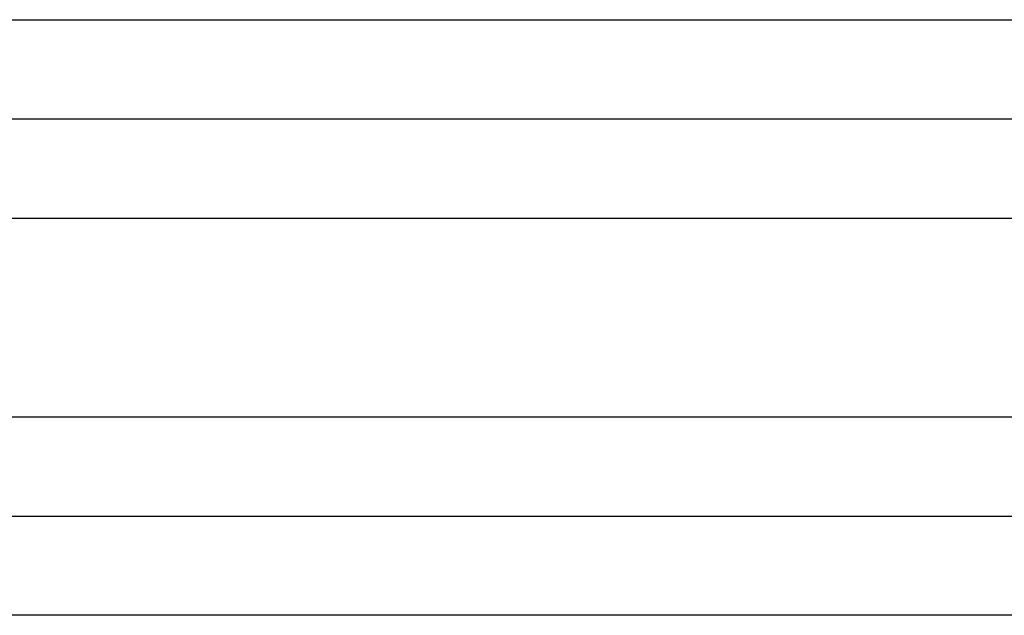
# Model space of a CAD drawing. Header units: inches. Extents: x -535 to 431, y -263 to 280.
# Tile 11 of 82: x -141 to -131, y -44 to -38. Entities that reach past the tile are written whole.
import ezdxf

# ---------------------------------------------------------------- set-up
doc = ezdxf.new("R2010")
doc.units = ezdxf.units.IN

# ---------------------------------------------------------------- blocks, each defined once
blk = doc.blocks.new('013_G23_G27_BF_B14R_Motor_Bgr_63_EEXDe_1_1__5', base_point=(-375.5, -86.258))
at = {"color": 7, "linetype": 'Continuous'}
for p, q in [((-147.5, -38.758), (-113, -38.758)), ((-147.5, -42.758), (-113, -42.758))]:
    blk.add_line(p, q, dxfattribs=at)
at = {"color": 1, "linetype": 'Continuous'}
for points, knots in [([(-147.5001, -37.758), (-147.4765, -37.758), (-147.4293, -37.758), (-141.6557, -37.758), (-130.1793, -37.758), (-118.7264, -37.758), (-113, -37.758)], [0, 0, 0, 0, 0.070775, 0.141497, 17.320786, 34.500075, 34.500075, 34.500075, 34.500075]), ([(-147.4996, -39.758), (-147.4761, -39.758), (-147.4291, -39.758), (-141.6557, -39.758), (-130.1793, -39.758), (-118.7264, -39.758), (-113, -39.758)], [0, 0, 0, 0, 0.07049, 0.14101, 17.3203, 34.499589, 34.499589, 34.499589, 34.499589]), ([(-147.4996, -41.758), (-147.4761, -41.758), (-147.4291, -41.758), (-141.6557, -41.758), (-130.1793, -41.758), (-118.7264, -41.758), (-113, -41.758)], [0, 0, 0, 0, 0.070479, 0.14101, 17.3203, 34.499589, 34.499589, 34.499589, 34.499589]), ([(-113, -43.758), (-118.7264, -43.758), (-130.1793, -43.758), (-141.6557, -43.758), (-147.4293, -43.758), (-147.4765, -43.758), (-147.5001, -43.758)], [0, 0, 0, 0, 17.179289, 34.358579, 34.429322, 34.500075, 34.500075, 34.500075, 34.500075])]:
    blk.add_open_spline(points, degree=3, knots=knots, dxfattribs=at)
blk = doc.blocks.new('Vordans1', base_point=(-218.75, 13))
blk.add_blockref('013_G23_G27_BF_B14R_Motor_Bgr_63_EEXDe_1_1__5', (-375.5, -86.258))

msp = doc.modelspace()

# ---------------------------------------------------------------- block references
msp.add_blockref('Vordans1', (-218.75, 13))

doc.saveas('drawing.dxf')
